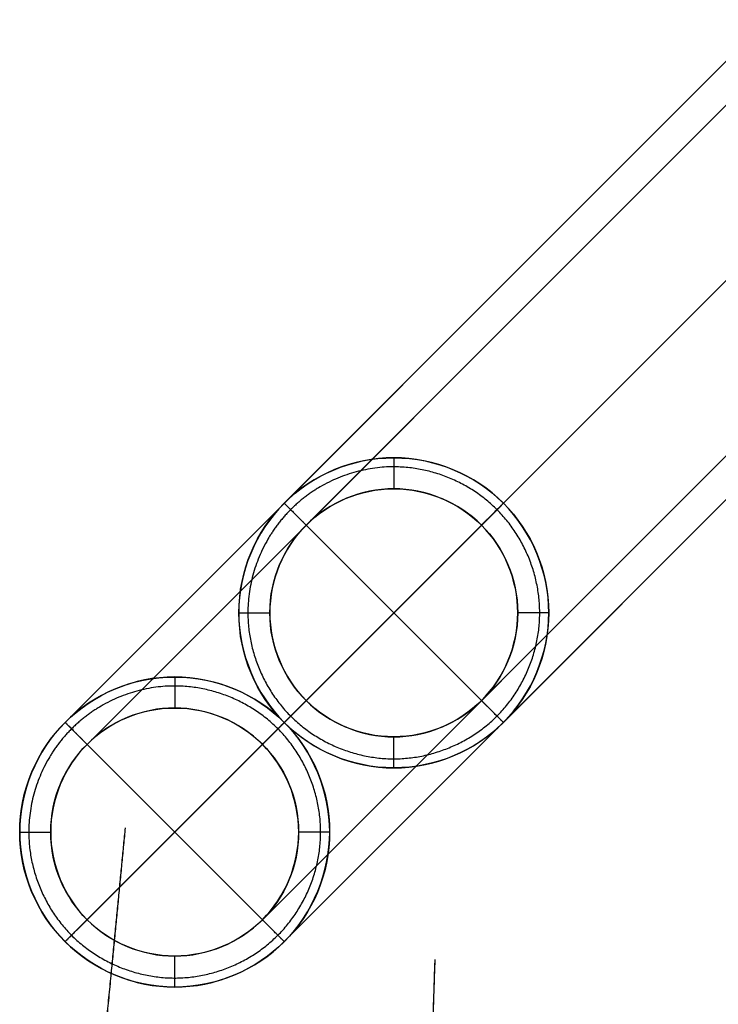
# Model space of a CAD drawing. Header units: millimetres. Extents: x -10999 to 11001, y -4500 to 4500.
# Tile 71 of 256: x -8350 to -7899, y -4027 to -3392. Entities that reach past the tile are written whole.
import ezdxf

# ---------------------------------------------------------------- set-up
doc = ezdxf.new("R2010")
doc.units = ezdxf.units.MM
doc.header["$MEASUREMENT"] = 0
doc.layers.add('Legs', color=7, linetype='Continuous', true_color=0x000000)
doc.layers.add('Tabletop', color=7, linetype='Continuous', true_color=0xd6d6d6)

msp = doc.modelspace()

# ---------------------------------------------------------------- linework, layer by layer
at = {"layer": 'Legs'}
for p, q in [((-7376.830177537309, -2900.953835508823, 6864.564127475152), (-8320.83136137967, -3844.955019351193, 94.10922225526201)), ((-7235.408774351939, -2900.953835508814, 6864.564127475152), (-8179.409958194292, -3844.955019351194, 94.10922225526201)), ((-7362.688037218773, -2915.095975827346, 6864.564127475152), (-8306.689221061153, -3859.097159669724, 94.10922225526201)), ((-7249.550914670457, -2915.095975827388, 6864.564127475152), (-8193.55209851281, -3859.097159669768, 94.10922225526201)), ((-7306.119475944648, -2971.664537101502, 6864.564127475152), (-8250.120659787, -3915.665720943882, 94.10922225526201)), ((-7362.688037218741, -3028.233098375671, 6864.564127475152), (-8306.689221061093, -3972.234282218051, 94.10922225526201)), ((-7249.550914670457, -3028.233098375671, 6864.564127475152), (-8193.55209851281, -3972.234282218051, 94.10922225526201)), ((-7376.830177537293, -3042.375238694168, 6864.564127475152), (-8320.831361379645, -3986.376422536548, 94.10922225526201)), ((-7235.408774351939, -3042.375238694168, 6864.564127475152), (-8179.409958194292, -3986.376422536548, 94.10922225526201)), ((-7544.02240103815, -3068.146059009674, 4651.161561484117), (-8179.40995819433, -3703.533616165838, 94.10922225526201)), ((-7405.329860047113, -3070.874921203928, 4631.589935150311), (-8037.988555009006, -3703.533616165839, 94.10922225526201)), ((-7529.880535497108, -3082.288474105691, 4651.159590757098), (-8165.267817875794, -3717.675756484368, 94.10922225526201)), ((-7418.926502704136, -3084.471563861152, 4635.502289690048), (-8052.130695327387, -3717.67575648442, 94.10922225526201)), ((-7473.313073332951, -3138.858134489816, 4651.151707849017), (-8108.699256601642, -3774.244317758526, 94.10922225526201)), ((-7527.699643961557, -3193.244705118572, 4666.801126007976), (-8165.267817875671, -3830.812879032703, 94.10922225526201)), ((-7416.745611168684, -3195.427794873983, 4651.143824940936), (-8052.130695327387, -3830.812879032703, 94.10922225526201)), ((-7541.296286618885, -3206.841347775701, 4670.713480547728), (-8179.409958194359, -3844.955019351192, 94.10922225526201)), ((-7402.603745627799, -3209.570209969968, 4651.141854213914), (-8037.988555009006, -3844.955019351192, 94.10922225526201)), ((-8165.267817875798, -3717.67575648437, 94.10922225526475), (-8179.409958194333, -3703.533616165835, 94.10922225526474)), ((-8179.409958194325, -3703.53361616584, 94.10922225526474), (-8037.988555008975, -3844.95501935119, 94.10922225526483)), ((-8037.988555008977, -3703.53361616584, 94.10922225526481), (-8179.409958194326, -3844.95501935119, 94.10922225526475)), ((-8037.988555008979, -3703.533616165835, 94.10922225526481), (-8052.130695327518, -3717.675756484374, 94.10922225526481)), ((-8052.096182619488, -3717.641243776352, 74.10921561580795), (-8165.302330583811, -3830.847391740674, 74.10921561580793)), ((-8165.26781787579, -3717.675756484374, 74.1092156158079), (-8052.099182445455, -3830.844391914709, 74.10921561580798)), ((-8165.267817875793, -3830.81287903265, 94.10922225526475), (-8179.409958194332, -3844.955019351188, 94.10922225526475)), ((-8037.988555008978, -3844.955019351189, 94.10922225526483), (-8052.130695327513, -3830.812879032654, 94.10922225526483)), ((-8306.689221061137, -3859.097159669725, 94.10922225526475), (-8320.831361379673, -3844.95501935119, 94.10922225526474)), ((-8320.831361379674, -3844.955019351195, 94.10922225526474), (-8179.409958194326, -3986.376422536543, 94.10922225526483)), ((-8179.409958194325, -3844.955019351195, 94.10922225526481), (-8320.831361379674, -3986.376422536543, 94.10922225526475)), ((-8179.40995819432, -3844.95501935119, 94.10922225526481), (-8193.552098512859, -3859.097159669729, 94.10922225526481)), ((-8193.517585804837, -3859.062646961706, 74.10921561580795), (-8306.723733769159, -3972.268794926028, 74.10921561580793)), ((-8306.68922106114, -3859.097159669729, 74.1092156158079), (-8193.520585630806, -3972.265795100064, 74.10921561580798)), ((-8306.689221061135, -3972.234282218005, 94.10922225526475), (-8320.831361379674, -3986.376422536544, 94.10922225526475)), ((-8179.409958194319, -3986.376422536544, 94.10922225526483), (-8193.552098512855, -3972.234282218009, 94.10922225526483))]:
    msp.add_line(p, q, dxfattribs=at)
for centre, radius in [((-8108.699256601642, -3774.244317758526, 94.10922225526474), 100.0000331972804), ((-8108.699256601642, -3774.244317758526, 94.10922225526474), 100.0000331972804), ((-8108.699256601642, -3774.244317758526, 94.10922225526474), 80.00002655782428), ((-8108.699256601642, -3774.244317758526, 94.10922225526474), 80.00002655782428), ((-8250.120659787, -3915.665720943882, 94.10922225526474), 100.0000331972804), ((-8250.120659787, -3915.665720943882, 94.10922225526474), 100.0000331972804), ((-8250.120659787, -3915.665720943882, 94.10922225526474), 80.00002655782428), ((-8250.120659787, -3915.665720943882, 94.10922225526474), 80.00002655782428)]:
    msp.add_circle(centre, radius, dxfattribs=at)
for points in [[(-8179.40995819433, -3703.533616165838, 94.10922225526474), (-8161.011162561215, -3684.939621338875, 94.10922225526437), (-8108.676070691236, -3663.402391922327, 94.10922225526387), (-8030.304838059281, -3695.814828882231, 94.1092222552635), (-7997.800460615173, -3774.257748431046, 94.1092222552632), (-8030.302174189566, -3852.641400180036, 94.1092222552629), (-8108.685825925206, -3885.143113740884, 94.10922225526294), (-8187.128745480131, -3852.638736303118, 94.10922225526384), (-8219.541182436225, -3774.267503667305, 94.1092222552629), (-8198.003953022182, -3721.932411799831, 94.10922225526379), (-8179.40995819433, -3703.533616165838, 94.10922225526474)], [(-8165.267817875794, -3717.675756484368, 74.1092156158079), (-8150.548781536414, -3702.800560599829, 74.10921561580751), (-8108.680707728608, -3685.570777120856, 74.10921561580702), (-8045.983721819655, -3711.500726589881, 74.10921561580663), (-8019.980219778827, -3774.255062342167, 74.1092156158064), (-8045.981590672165, -3836.961983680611, 74.10921561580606), (-8108.688512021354, -3862.963354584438, 74.1092156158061), (-8171.442847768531, -3836.9598525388, 74.109215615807), (-8197.372797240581, -3774.262866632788, 74.10921561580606), (-8180.143013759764, -3732.394792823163, 74.10921561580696), (-8165.267817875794, -3717.675756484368, 74.1092156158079)], [(-8320.83136137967, -3844.955019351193, 94.10922225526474), (-8302.432565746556, -3826.36102452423, 94.10922225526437), (-8250.097473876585, -3804.823795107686, 94.10922225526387), (-8171.72624124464, -3837.236232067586, 94.1092222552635), (-8139.221863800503, -3915.679151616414, 94.1092222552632), (-8171.723577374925, -3994.062803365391, 94.1092222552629), (-8250.107229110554, -4026.564516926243, 94.10922225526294), (-8328.5501486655, -3994.060139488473, 94.10922225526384), (-8360.962585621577, -3915.688906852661, 94.1092222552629), (-8339.425356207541, -3863.353814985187, 94.10922225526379), (-8320.83136137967, -3844.955019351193, 94.10922225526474)], [(-8306.689221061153, -3859.097159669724, 74.1092156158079), (-8291.970184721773, -3844.221963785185, 74.10921561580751), (-8250.102110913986, -3826.992180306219, 74.10921561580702), (-8187.405125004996, -3852.922129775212, 74.10921561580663), (-8161.40162296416, -3915.676465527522, 74.1092156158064), (-8187.402993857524, -3978.383386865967, 74.10921561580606), (-8250.109915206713, -4004.384757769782, 74.1092156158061), (-8312.86425095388, -3978.381255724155, 74.109215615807), (-8338.79420042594, -3915.684269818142, 74.10921561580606), (-8321.564416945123, -3873.816196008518, 74.10921561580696), (-8306.689221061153, -3859.097159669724, 74.1092156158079)]]:
    msp.add_open_spline(points, degree=3, dxfattribs=at)
for points, weights, degree in [([(-8108.697971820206, -3674.188772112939, 94.10922225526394), (-8108.697971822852, -3674.188772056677, 74.10921561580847), (-8108.69822874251, -3694.199881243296, 74.10921561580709)], [0.9999999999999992, 0.7071067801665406, 0.9999999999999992], 2), ([(-8175.267821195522, -3707.675753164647, 79.96708193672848), (-8157.946802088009, -3690.170969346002, 79.96708193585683), (-8108.677428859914, -3669.895361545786, 79.96708194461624), (-8034.897076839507, -3700.409121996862, 79.96708193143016), (-8004.296761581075, -3774.256961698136, 79.96708194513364), (-8034.894569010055, -3848.049005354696, 79.96708193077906), (-8108.686612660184, -3878.646812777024, 79.96708194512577), (-8182.534452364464, -3848.046497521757, 79.96708193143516), (-8213.0482128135, -3774.266145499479, 79.96708194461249), (-8192.772605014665, -3724.996772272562, 79.96708193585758), (-8175.267821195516, -3707.675753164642, 79.9670819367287)], [0.8535533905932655, 0.8535533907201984, 0.8535533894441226, 0.8535533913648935, 0.8535533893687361, 0.85355339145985, 0.8535533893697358, 0.853553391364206, 0.8535533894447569, 0.8535533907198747, 0.8535533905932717], 3), ([(-8179.40995819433, -3703.533616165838, 94.10922225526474), (-8179.409958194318, -3703.533616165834, 74.10921561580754), (-8165.267817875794, -3717.675756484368, 74.1092156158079)], [1, 0.7071067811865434, 1], 2), ([(-8037.94931375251, -3703.486576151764, 94.1092222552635), (-8037.949313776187, -3703.486576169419, 74.10921561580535), (-8052.099302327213, -3717.638124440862, 74.10921561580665)], [0.9999999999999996, 0.7071067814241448, 0.9999999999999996], 2), ([(-8208.754802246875, -3774.245602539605, 94.10922225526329), (-8208.75480230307, -3774.245602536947, 74.10921561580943), (-8188.743693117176, -3774.245345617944, 74.10921561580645)], [1, 0.7071067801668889, 1], 2), ([(-8008.634809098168, -3774.247870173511, 94.1092222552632), (-8008.634809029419, -3774.247870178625, 74.10921561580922), (-8028.647698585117, -3774.247159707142, 74.10921561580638)], [1.000000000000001, 0.707106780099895, 1.000000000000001], 2), ([(-8250.119375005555, -3815.610175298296, 94.10922225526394), (-8250.119375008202, -3815.610175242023, 74.10921561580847), (-8250.119631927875, -3835.621284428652, 74.10921561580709)], [0.9999999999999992, 0.7071067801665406, 0.9999999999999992], 2), ([(-8316.689224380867, -3849.097156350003, 79.96708193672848), (-8299.368205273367, -3831.59237253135, 79.96708193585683), (-8250.098832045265, -3811.316764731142, 79.96708194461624), (-8176.318480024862, -3841.830525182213, 79.96708193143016), (-8145.718164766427, -3915.678364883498, 79.96708194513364), (-8176.315972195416, -3989.47040854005, 79.96708193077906), (-8250.108015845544, -4020.068215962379, 79.96708194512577), (-8323.955855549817, -3989.467900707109, 79.96708193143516), (-8354.469615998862, -3915.687548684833, 79.96708194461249), (-8334.194008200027, -3866.418175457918, 79.96708193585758), (-8316.689224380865, -3849.097156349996, 79.9670819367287)], [0.8535533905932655, 0.8535533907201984, 0.8535533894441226, 0.8535533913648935, 0.8535533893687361, 0.85355339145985, 0.8535533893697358, 0.853553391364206, 0.8535533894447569, 0.8535533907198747, 0.8535533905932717], 3), ([(-8179.456998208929, -3844.994260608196, 94.10922225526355), (-8179.456998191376, -3844.994260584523, 74.1092156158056), (-8165.305449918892, -3830.84427203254, 74.1092156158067)], [0.9999999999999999, 0.7071067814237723, 0.9999999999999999], 2), ([(-8037.949163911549, -3844.994410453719, 94.10922225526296), (-8037.949163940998, -3844.99441042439, 74.10921561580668), (-8052.099182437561, -3830.844391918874, 74.10921561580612)], [1, 0.7071067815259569, 1], 2), ([(-8320.83136137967, -3844.955019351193, 94.10922225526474), (-8320.831361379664, -3844.955019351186, 74.10921561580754), (-8306.689221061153, -3859.097159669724, 74.1092156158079)], [1, 0.7071067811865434, 1], 2), ([(-8179.370716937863, -3844.907979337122, 94.1092222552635), (-8179.37071696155, -3844.907979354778, 74.10921561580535), (-8193.52070551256, -3859.059527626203, 74.10921561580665)], [0.9999999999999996, 0.7071067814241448, 0.9999999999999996], 2), ([(-8108.6957041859, -3874.308765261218, 94.10922225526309), (-8108.695704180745, -3874.308765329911, 74.10921561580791), (-8108.696414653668, -3854.295875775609, 74.10921561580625)], [0.9999999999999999, 0.7071067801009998, 0.9999999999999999], 2), ([(-8350.176205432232, -3915.667005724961, 94.10922225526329), (-8350.176205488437, -3915.6670057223, 74.10921561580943), (-8330.165096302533, -3915.666748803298, 74.10921561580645)], [1, 0.7071067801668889, 1], 2), ([(-8150.056212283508, -3915.669273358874, 94.1092222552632), (-8150.056212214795, -3915.669273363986, 74.10921561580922), (-8170.069101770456, -3915.668562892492, 74.10921561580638)], [1.000000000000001, 0.707106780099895, 1.000000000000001], 2), ([(-8320.878401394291, -3986.415663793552, 94.10922225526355), (-8320.878401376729, -3986.415663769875, 74.1092156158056), (-8306.726853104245, -3972.265675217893, 74.1092156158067)], [0.9999999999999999, 0.7071067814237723, 0.9999999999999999], 2), ([(-8179.370567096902, -3986.415813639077, 94.10922225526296), (-8179.370567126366, -3986.415813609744, 74.10921561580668), (-8193.520585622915, -3972.265795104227, 74.10921561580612)], [1, 0.7071067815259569, 1], 2), ([(-8250.117107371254, -4015.730168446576, 94.10922225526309), (-8250.117107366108, -4015.730168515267, 74.10921561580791), (-8250.117817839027, -3995.717278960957, 74.10921561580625)], [0.9999999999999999, 0.7071067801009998, 0.9999999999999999], 2)]:
    msp.add_rational_spline(points, weights, degree=degree, dxfattribs=at)
at = {"layer": 'Tabletop'}
for points, weights in [([(-8302.345604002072, -4122.890218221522, 7374.062317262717), (-8291.500294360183, -4011.477811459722, 7267.903225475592), (-8281.913414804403, -3912.993087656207, 7174.062250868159)], [0.8839654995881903, 0.9419827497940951, 1]), ([(-8302.294084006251, -4122.912749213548, 7374.062317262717), (-8291.450650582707, -4011.500115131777, 7267.903342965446), (-8281.865406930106, -3913.014958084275, 7174.062250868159)], [0.8839675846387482, 0.9419837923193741, 1]), ([(-8089.008589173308, -4209.754985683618, 7374.062317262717), (-8085.331538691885, -4097.912034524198, 7268.418620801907), (-8082.047356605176, -3998.018759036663, 7174.062250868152)], [0.893156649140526, 0.9465783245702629, 0.9999999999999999]), ([(-8088.962677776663, -4209.772323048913, 7374.062317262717), (-8085.28703490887, -4097.929383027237, 7268.418737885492), (-8082.004102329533, -3998.035882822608, 7174.062250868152)], [0.8931587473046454, 0.9465793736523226, 0.9999999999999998])]:
    msp.add_rational_spline(points, weights, degree=2, dxfattribs=at)

doc.saveas('drawing.dxf')
